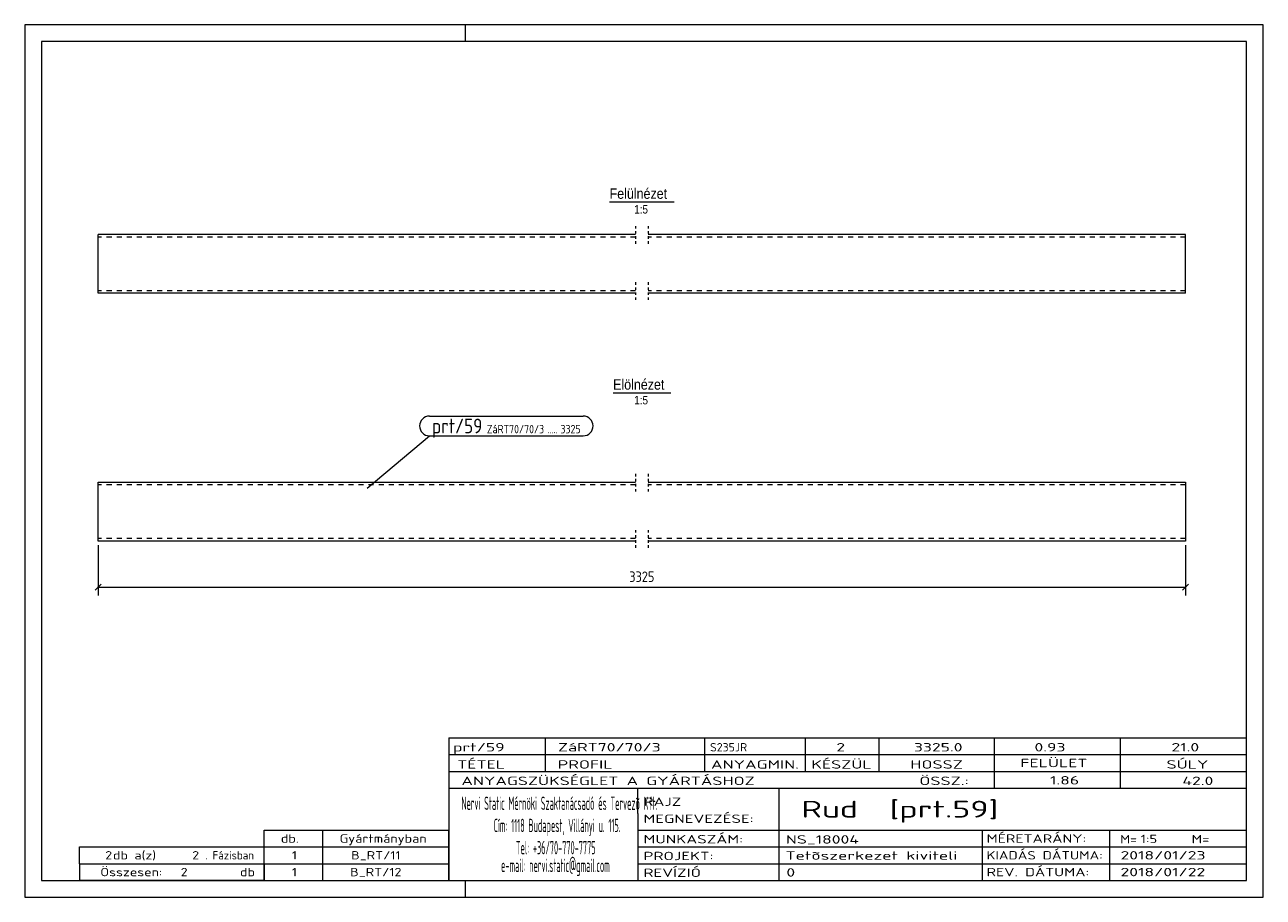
# Model space of a CAD drawing. Header units: millimetres. Extents: x 1 to 296, y 1 to 209.
import ezdxf

# ---------------------------------------------------------------- set-up
doc = ezdxf.new("R2010")
doc.units = ezdxf.units.MM
doc.header["$LTSCALE"] = 0.6
for name, pattern in [('XKITLINE00', [0]), ('XKITLINE01', [4, 1, -1, 1, -1]), ('XKITLINE02', [4, 2, -2])]:
    doc.linetypes.add(name, pattern=pattern)
for name, color, linetype, lineweight in [('DrawingSheet', 5, 'Continuous', 0), ('OtherObjectType', 1, 'Continuous', 0), ('Part', 2, 'Continuous', 0), ('PartMark', 3, 'Continuous', 0), ('Z-DIMENSIONS', 1, 'Continuous', 0)]:
    doc.layers.add(name, color=color, linetype=linetype, lineweight=lineweight)
doc.styles.add('ARIAL', font='ARIAL.TTF')
doc.styles.add('ISOCPEUR', font='ISOCPEUR.TTF')

msp = doc.modelspace()

# ---------------------------------------------------------------- linework, layer by layer
at = {"layer": 'DrawingSheet', "color": 2, "linetype": 'XKITLINE00', "lineweight": 0}
for p, q in [((296, 209), (1, 209)), ((1, 209), (1, 1)), ((106, 205), (106, 209)), ((296, 1), (296, 209)), ((106, 1), (106, 5)), ((1, 1), (296, 1))]:
    msp.add_line(p, q, dxfattribs=at)
at = {"layer": 'DrawingSheet', "color": 3, "linetype": 'XKITLINE00', "lineweight": 0}
for p, q in [((292, 205), (5, 205)), ((5, 205), (5, 5)), ((292, 5), (292, 205)), ((5, 5), (292, 5))]:
    msp.add_line(p, q, dxfattribs=at)
at = {"layer": 'OtherObjectType', "color": 6, "linetype": 'XKITLINE00', "lineweight": 0}
for p, q in [((140.31, 166.75), (155.69, 166.75)), ((141.14, 121.25), (154.86, 121.25))]:
    msp.add_line(p, q, dxfattribs=at)
at = {"layer": 'OtherObjectType', "color": 7, "linetype": 'XKITLINE00', "lineweight": 0}
for p, q in [((102, 39), (292, 39)), ((102, 39), (102, 35)), ((102, 39), (292, 39)), ((125, 35), (125, 39)), ((163, 35), (163, 39)), ((187, 35), (187, 39)), ((204.5, 35), (204.5, 39)), ((232, 35), (232, 39)), ((262, 35), (262, 39)), ((292, 35), (292, 39)), ((102, 35), (292, 35)), ((102, 35), (102, 5)), ((102, 35), (292, 35)), ((125, 31), (125, 35)), ((163, 31), (163, 35)), ((187, 31), (187, 35)), ((204.5, 31), (204.5, 35)), ((232, 31), (232, 35)), ((262, 31), (262, 35)), ((292, 31), (292, 35)), ((102, 31), (292, 31)), ((232, 27), (232, 31)), ((262, 27), (262, 31)), ((292, 27), (292, 31)), ((102, 27), (292, 27)), ((147, 21), (147, 27)), ((180.7, 17), (180.7, 27)), ((292, 21), (292, 27)), ((147, 21), (147, 5)), ((292, 17), (292, 21)), ((58, 17), (102, 17)), ((58, 13), (58, 17)), ((72, 13), (72, 17)), ((102, 13), (102, 17)), ((147, 17), (292, 17)), ((180.7, 5), (180.7, 17)), ((229.16, 13), (229.16, 17)), ((259.5, 5), (259.5, 17)), ((292, 13), (292, 17)), ((14, 9), (14, 13)), ((14, 13), (58, 13)), ((14, 13), (58, 13)), ((58, 9), (58, 13)), ((58, 13), (102, 13)), ((58, 9), (58, 13)), ((72, 9), (72, 13)), ((102, 9), (102, 13)), ((147, 13), (292, 13)), ((229.16, 5), (229.16, 13)), ((292, 9), (292, 13)), ((14, 9), (58, 9)), ((14, 9), (14, 5)), ((14, 9), (58, 9)), ((58, 9), (58, 5)), ((58, 9), (102, 9)), ((58, 5), (58, 9)), ((72, 5), (72, 9)), ((102, 5), (102, 9)), ((147, 9), (292, 9)), ((292, 5), (292, 9)), ((58, 5), (14, 5)), ((58, 5), (102, 5)), ((102, 5), (292, 5)), ((139.5, 5), (292, 5))]:
    msp.add_line(p, q, dxfattribs=at)
at = {"layer": 'Part', "color": 2, "linetype": 'XKITLINE01', "lineweight": 0}
for p, q in [((146.5, 161), (146.5, 156.4)), ((149.5, 161), (149.5, 156.4)), ((146.5, 147.6), (146.5, 143)), ((149.5, 147.6), (149.5, 143)), ((146.5, 101.92), (146.5, 97.32)), ((149.5, 101.92), (149.5, 97.32)), ((146.5, 88.52), (146.5, 83.92)), ((149.5, 88.52), (149.5, 83.92))]:
    msp.add_line(p, q, dxfattribs=at)
at = {"layer": 'Part', "color": 2, "linetype": 'XKITLINE00', "lineweight": 0}
for p, q in [((18.5, 145), (18.5, 159)), ((146.5, 159), (18.5, 159)), ((277.5, 159), (149.5, 159)), ((277.5, 145), (277.5, 159)), ((146.5, 145), (18.5, 145)), ((277.5, 145), (149.5, 145)), ((18.5, 85.92), (18.5, 99.92)), ((18.5, 99.92), (146.5, 99.92)), ((149.5, 99.92), (277.5, 99.92)), ((277.5, 99.92), (277.5, 85.92)), ((146.5, 85.92), (18.5, 85.92)), ((277.5, 85.92), (149.5, 85.92))]:
    msp.add_line(p, q, dxfattribs=at)
at = {"layer": 'Part', "color": 7, "linetype": 'XKITLINE02', "lineweight": 0}
for p, q in [((146.5, 158.4), (18.5, 158.4)), ((277.5, 158.4), (149.5, 158.4)), ((146.5, 145.6), (18.5, 145.6)), ((277.5, 145.6), (149.5, 145.6)), ((146.5, 99.32), (18.5, 99.32)), ((277.5, 99.32), (149.5, 99.32)), ((146.5, 86.52), (18.5, 86.52)), ((277.5, 86.52), (149.5, 86.52))]:
    msp.add_line(p, q, dxfattribs=at)
at = {"layer": 'PartMark', "color": 7, "linetype": 'XKITLINE00', "lineweight": 0}
for p, q in [((97.4, 115.7), (134.02, 115.7)), ((82.55, 98.5), (97.4, 111)), ((97.4, 111), (134.02, 111))]:
    msp.add_line(p, q, dxfattribs=at)
for centre, start, end in [((97.4, 113.35), 90, 270), ((134.02, 113.35), 270, 90)]:
    msp.add_arc(centre, 2.35, start, end, dxfattribs=at)
at = {"layer": 'Z-DIMENSIONS', "color": 7, "linetype": 'XKITLINE00', "lineweight": 0}
for p, q in [((18.5, 84.92), (18.5, 72.92)), ((277.5, 84.92), (277.5, 72.92)), ((19.21, 75.63), (17.79, 74.22)), ((18.5, 74.92), (277.5, 74.92)), ((278.21, 75.63), (276.79, 74.22))]:
    msp.add_line(p, q, dxfattribs=at)
at = {"layer": 'Z-DIMENSIONS', "color": 3}
for p in [(18.5, 74.92), (277.5, 74.92)]:
    msp.add_point(p, dxfattribs=at)

# ---------------------------------------------------------------- texts
at = {"layer": 'OtherObjectType', "color": 6, "style": 'ARIAL', "width": 0.85}
for s, height, p in [('Felülnézet', 2.5, (140.31, 167.5)), ('1:5', 2, (146.15, 164)), ('Elölnézet', 2.5, (141.14, 122)), ('1:5', 2, (146.15, 118.5))]:
    msp.add_text(s, height=height, dxfattribs=at).set_placement(p)
at = {"layer": 'OtherObjectType', "color": 7, "style": 'ISOCPEUR'}
for s, height, width, p in [('prt/59', 2, 1.525501, (103, 35.76)), ('ZáRT70/70/3', 2, 1.525501, (128, 35.76)), ('S235JR', 2, 1.02, (164.22, 35.76)), ('2', 2, 1.525501, (194.32, 35.76)), ('3325.0', 2, 1.525501, (212.78, 35.76)), ('0.93', 2, 1.525501, (241.51, 35.76)), ('21.0', 2, 1.525501, (274.14, 35.76)), ('TÉTEL', 2, 1.525501, (104, 31.66)), ('PROFIL', 2, 1.525501, (127.96, 31.66)), ('ANYAGMIN.', 2, 1.525501, (164.47, 31.66)), ('KÉSZÜL', 2, 1.525501, (188.37, 31.66)), ('HOSSZ', 2, 1.525501, (211.96, 31.66)), ('FELÜLET', 2, 1.525501, (238.13, 32)), ('SÚLY', 2, 1.525501, (272.96, 31.66)), ('ANYAGSZÜKSÉGLET A GYÁRTÁSHOZ', 2, 1.525501, (105, 27.75)), ('ÖSSZ.:', 2, 1.525501, (214.1, 27.75)), ('1.86', 2, 1.525501, (245.21, 27.88)), ('42.0', 2, 1.525501, (276.75, 27.75)), ('Nervi Static Mérnöki\xa0Szaktanácsadó\xa0és\xa0Tervezõ Kft.', 3.1765, 0.403093, (105, 21.82)), ('RAJZ', 2, 1.445, (148.38, 22.78)), ('Rud  [prt.59]', 4, 1.474651, (186, 20)), ('MEGNEVEZÉSE:', 2, 1.445, (148.38, 18.72)), ('Cím:\xa01118 Budapest, Villányi u. 115.', 3.1765, 0.403093, (112.69, 16.53)), ('db.', 2, 1.211571, (62, 14)), ('Gyártmányban', 2, 1.211571, (76, 14)), ('MUNKASZÁM:', 2, 1.445, (148.38, 13.84)), ('NS_18004', 2, 1.525501, (182.28, 13.78)), ('MÉRETARÁNY:', 2, 1.36, (230.1, 14)), ('M=', 2, 1.211571, (261.91, 13.84)), ('1:5', 2, 1.275, (266.79, 13.9)), ('M=', 2, 1.275, (278.95, 13.87)), ('2', 2, 1.211571, (20.14, 10)), ('db a(z)', 2, 1.211571, (22, 10)), ('2', 2, 1.211571, (40.86, 10)), ('. Fázisban', 2, 0.935, (44, 10)), ('1', 2, 1.211571, (64.63, 10)), ('B_RT/11', 2, 1.211571, (78.73, 10)), ('Tel:\xa0+36/70-770-7775', 3.1765, 0.403093, (117.97, 11.24)), ('PROJEKT:', 2, 1.445, (148.38, 9.84)), ('Tetõszerkezet kiviteli ', 2, 1.525501, (182.2, 9.94)), ('KIADÁS DÁTUMA:', 2, 1.275, (230.1, 10)), ('2018/01/23', 2, 1.525501, (262, 10)), ('e-mail:\xa0nervi.static@gmail.com', 3.1765, 0.403093, (114.45, 7)), ('Összesen:            db', 2, 1.211571, (19, 6)), ('2', 2, 1.211571, (38.14, 6)), ('1', 2, 1.211571, (64.63, 6)), ('B_RT/12', 2, 1.211571, (78.49, 6)), ('REVÍZIÓ', 2, 1.445, (148.38, 5.84)), ('0', 2, 1.525501, (182.41, 5.92)), ('REV. DÁTUMA:', 2, 1.36, (230.1, 6)), ('2018/01/22', 2, 1.525501, (262, 6))]:
    msp.add_text(s, height=height, dxfattribs=dict(at, width=width)).set_placement(p)
at = {"layer": 'PartMark', "color": 3, "style": 'ISOCPEUR', "width": 0.85}
msp.add_text('prt/59', height=3.5, dxfattribs=at).set_placement((98, 111.6))
at = {"layer": 'PartMark', "color": 4, "style": 'ISOCPEUR', "width": 0.85}
for s, p in [('ZáRT70/70/3', (111.08, 111.6)), ('3325', (128.61, 111.6)), ('.....', (125.43, 111.6))]:
    msp.add_text(s, height=2, dxfattribs=at).set_placement(p)
at = {"layer": 'Z-DIMENSIONS', "color": 3, "style": 'ISOCPEUR', "width": 0.85}
msp.add_text('3325', height=2.5, dxfattribs=at).set_placement((144.99, 76.17))

doc.saveas('drawing.dxf')
